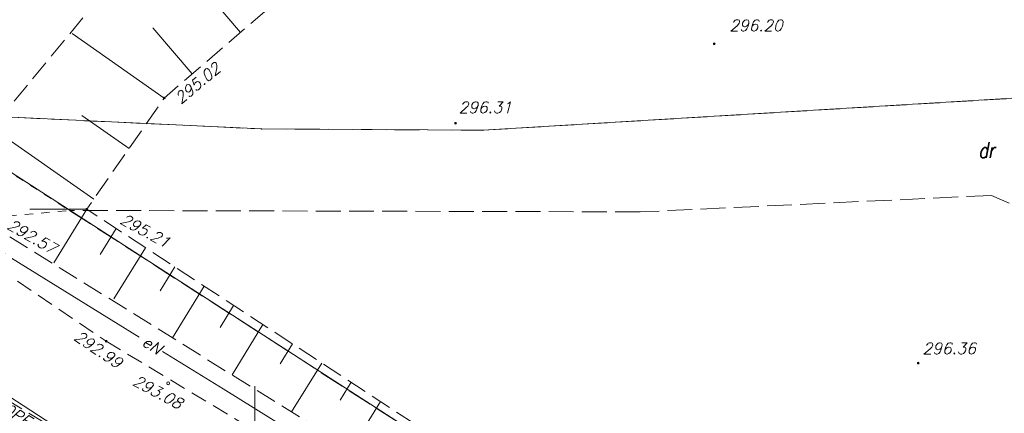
# Model space of a CAD drawing. Header units: metres. Extents: x 7477803 to 7478145, y 5500698 to 5500984.
# Tile 37 of 42: x 7477936 to 7477995, y 5500901 to 5500924. Entities that reach past the tile are written whole.
import ezdxf
from ezdxf.enums import TextEntityAlignment as Align

# ---------------------------------------------------------------- set-up
doc = ezdxf.new("R2010")
doc.units = ezdxf.units.M
doc.header["$MEASUREMENT"] = 0
for name, pattern in [('EGBK02', [2, 1.5, -0.5]), ('EGBU01', [1, 0.5, -0.5]), ('l217_500', [2, 1.5, -0.5]), ('l218_500', [1, 0.5, -0.5]), ('l424_500', [1.5, 1, -0.5]), ('l823_500', [1.75, 1.25, -0.5])]:
    doc.linetypes.add(name, pattern=pattern)
for name, color, linetype, lineweight in [('203-Punkt załamania granicy działki nie stabilizowany', 7, 'Continuous', 13), ('e_opisy', 7, 'Continuous', 18), ('eNN', 7, 'Continuous', 18), ('gr_dzialki', 7, 'Continuous', 18), ('gr_klasy', 7, 'l217_500', 18), ('gr_uzytek', 7, 'l218_500', 18), ('jezdnia', 7, 'l424_500', 18), ('k_opis', 7, 'Continuous', 18), ('opis_uzytek', 7, 'Continuous', 18), ('pkt_wys', 7, 'Continuous', 18), ('robocza49', 7, 'Continuous', 18), ('skarp_wypel', 7, 'Continuous', 18), ('skarpa_gora', 7, 'l823_500', 18), ('w', 7, 'Continuous', 18)]:
    doc.layers.add(name, color=color, linetype=linetype, lineweight=lineweight)
doc.styles.get("Standard").update_dxf_attribs({"font": 'txt.shx', "width": 0.75})
doc.styles.add('Style-ITALIC_1250', font='ITALIC_1250.shx')

# ---------------------------------------------------------------- blocks, each defined once
blk = doc.blocks.new('203')
at = {"linetype": 'Continuous', "lineweight": 13}
h = blk.add_hatch(color=0, dxfattribs=at)
edge = h.paths.add_edge_path()
edge.add_arc((0, 0), 0.045, 0, 360)
blk = doc.blocks.new('801_5')
at = {"layer": 'pkt_wys', "linetype": 'Continuous', "lineweight": 18}
h = blk.add_hatch(color=254, dxfattribs=at)
edge = h.paths.add_edge_path()
edge.add_arc((0, 0), 0.05, 0, 360)
at = {"layer": 'pkt_wys', "color": 7, "linetype": 'Continuous', "lineweight": 18}
blk.add_circle((0, 0), 0.05, dxfattribs=at)

msp = doc.modelspace()

# ---------------------------------------------------------------- linework, layer by layer
at = {"layer": 'eNN', "color": 1, "linetype": 'Continuous', "lineweight": 18, "flags": 128}
for points in [[(7477943.05, 5500905.439), (7477934.522, 5500910.702), (7477926.234, 5500915.963), (7477923.573, 5500917.637), (7477921.419, 5500919.298), (7477921.124, 5500919.558)], [(7478044.292, 5500829.332), (7478043.979, 5500830.08), (7478036.967, 5500842.126), (7478033.374, 5500847.92), (7478030.266, 5500851.792), (7478027.179, 5500855.154), (7478025.031, 5500856.9), (7478008.369, 5500866.572), (7477997.07, 5500873.297), (7477990.438, 5500877.31), (7477980.374, 5500883.358), (7477966.627, 5500891.122), (7477956.111, 5500897.36), (7477948.099, 5500902.324), (7477944.454, 5500904.573)]]:
    msp.add_lwpolyline(points, dxfattribs=at)
at = {"layer": 'gr_dzialki', "color": 96, "linetype": 'Continuous', "lineweight": 18, "flags": 128}
for points in [[(7477963.71, 5500917.85), (7478011.06, 5500920.71)], [(7477950.4, 5500917.93), (7477929.78, 5500918.89)], [(7477967.16, 5500894.83), (7477929.78, 5500918.89)], [(7477963.71, 5500917.85), (7477950.4, 5500917.93)]]:
    msp.add_lwpolyline(points, dxfattribs=at)
at = {"layer": 'gr_klasy', "color": 96, "linetype": 'EGBK02', "lineweight": 18, "flags": 128}
for points in [[(7477963.71, 5500917.85), (7477998.73, 5500919.96)], [(7477929.78, 5500918.89), (7477950.4, 5500917.93)], [(7477950.4, 5500917.93), (7477963.71, 5500917.85)], [(7477994.27, 5500913.94), (7477973.16, 5500912.95)], [(7477997.16, 5500912.65), (7477994.27, 5500913.94)], [(7477973.16, 5500912.95), (7477938.86, 5500913.04)], [(7477938.86, 5500913.04), (7477967.16, 5500894.83)]]:
    msp.add_lwpolyline(points, dxfattribs=at)
at = {"layer": 'gr_uzytek', "color": 96, "linetype": 'EGBU01', "lineweight": 18, "flags": 128}
msp.add_lwpolyline([(7477929.78, 5500918.89), (7477938.86, 5500913.04), (7477909.89, 5500910.36)], dxfattribs=at)
at = {"layer": 'jezdnia', "color": 7, "linetype": 'l424_500', "lineweight": 18, "flags": 128}
for points in [[(7477897.344, 5500935.024), (7477905.871, 5500928.923), (7477941.067, 5500905.192)], [(7477987.535, 5500870.412), (7477985.624, 5500871.53), (7477967.072, 5500882.45), (7477949.37, 5500893.011), (7477933.46, 5500902.673), (7477915.126, 5500915.133), (7477901.636, 5500924.498), (7477893.479, 5500930.51)], [(7477941.067, 5500905.192), (7477953.13, 5500897.937)]]:
    msp.add_lwpolyline(points, dxfattribs=at)
at = {"layer": 'pkt_wys', "color": 7, "linetype": 'Continuous', "lineweight": 18}
msp.add_circle((7477944.792, 5500902.663), 0.09, dxfattribs=at)
at = {"layer": 'robocza49', "color": 7, "linetype": 'Continuous', "lineweight": 13}
msp.add_line((7477950, 5500897.5), (7477950, 5500902.5), dxfattribs=at)
at = {"layer": 'skarp_wypel', "color": 7, "linetype": 'Continuous', "lineweight": 18}
for p, q in [((7477949.145, 5500923.722), (7477944.386, 5500929.265)), ((7477944.561, 5500919.785), (7477939.017, 5500923.658)), ((7477946.243, 5500921.229), (7477943.867, 5500923.995)), ((7477942.442, 5500916.752), (7477939.605, 5500918.734)), ((7477940.323, 5500913.719), (7477934.46, 5500917.814)), ((7477939.898, 5500913.11), (7477936.474, 5500913.107)), ((7477939.898, 5500913.11), (7477937.913, 5500909.89)), ((7477941.664, 5500911.956), (7477940.702, 5500910.396)), ((7477943.429, 5500910.802), (7477941.532, 5500907.724)), ((7477945.195, 5500909.648), (7477944.307, 5500908.208)), ((7477946.96, 5500908.494), (7477945.048, 5500905.392)), ((7477948.726, 5500907.34), (7477947.911, 5500906.019)), ((7477950.491, 5500906.186), (7477948.631, 5500903.169)), ((7477952.257, 5500905.032), (7477951.516, 5500903.831)), ((7477954.022, 5500903.878), (7477952.214, 5500900.945)), ((7477955.788, 5500902.724), (7477955.121, 5500901.642)), ((7477957.553, 5500901.57), (7477955.797, 5500898.721))]:
    msp.add_line(p, q, dxfattribs=at)
at = {"layer": 'skarpa_gora', "color": 7, "linetype": 'l823_500', "lineweight": 18, "flags": 128}
for points in [[(7478007.879, 5500866.795), (7478009.357, 5500868.166), (7477985.351, 5500883.4), (7477939.898, 5500913.11), (7477944.561, 5500919.785), (7477954.951, 5500928.707), (7477971.014, 5500935.434), (7477981.218, 5500940.405), (7477991.643, 5500944.907), (7477994.866, 5500942.92), (7478002.778, 5500931.769), (7478021.266, 5500905.519), (7478029.289, 5500903.308), (7478032.779, 5500894.332), (7478047.773, 5500881.148)], [(7478007.879, 5500866.795), (7477984.093, 5500881.159), (7477934.83, 5500911.735), (7477933.524, 5500917.153), (7477941.313, 5500926.602), (7477947.253, 5500931.749), (7477948.257, 5500932.619)]]:
    msp.add_lwpolyline(points, dxfattribs=at)
at = {"layer": 'w', "color": 160, "linetype": 'Continuous', "lineweight": 18, "flags": 128}
msp.add_lwpolyline([(7477933.012, 5500903.311), (7477945.728, 5500895.058), (7477949.726, 5500892.741)], dxfattribs=at)

# ---------------------------------------------------------------- block references
at = {"layer": '203-Punkt załamania granicy działki nie stabilizowany', "color": 7, "linetype": 'Continuous', "lineweight": 18}
for p in [(7477950.4, 5500917.93), (7477963.71, 5500917.85)]:
    msp.add_blockref('203', p, dxfattribs=at)
at = {"layer": 'pkt_wys', "color": 7, "linetype": 'Continuous', "lineweight": 18, "rotation": 0.06261750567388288}
for p in [(7477977.607, 5500923.041), (7477944.561, 5500919.785), (7477962.062, 5500918.274), (7477939.898, 5500913.11), (7477941.067, 5500905.192), (7477989.868, 5500903.875)]:
    msp.add_blockref('801_5', p, dxfattribs=at)

# ---------------------------------------------------------------- texts
at = {"layer": 'e_opisy', "color": 1, "linetype": 'Continuous', "lineweight": 18, "style": 'Style-ITALIC_1250'}
msp.add_text('eN', height=0.68, rotation=328.3239, dxfattribs=at).set_placement((7477943.34, 5500905.261), align=Align.MIDDLE_LEFT)
at = {"layer": 'k_opis', "color": 24, "linetype": 'Continuous', "lineweight": 18, "style": 'Style-ITALIC_1250'}
msp.add_text('ks200PE', height=0.68, rotation=327.42403, dxfattribs=at).set_placement((7477933.153, 5500902.405), align=Align.MIDDLE_LEFT)
at = {"layer": 'opis_uzytek', "color": 96, "linetype": 'Continuous', "lineweight": 18, "insert": (7477993.49, 5500916.187), "char_height": 0.94, "attachment_point": 7, "line_spacing_factor": 0.6}
msp.add_mtext('\\FITALIC_1250;dr', dxfattribs=at)
at = {"layer": 'pkt_wys', "color": 7, "linetype": 'Continuous', "lineweight": 18, "style": 'Style-ITALIC_1250'}
for s, rotation, p in [('296.20', 0.06262, (7477978.518, 5500923.8)), ('295.02', 39.78872, (7477945.543, 5500919.378)), ('296.31', 0.06262, (7477962.245, 5500918.882)), ('292.57', 330.21267, (7477935.05, 5500911.975)), ('295.21', 331.59746, (7477941.839, 5500912.286)), ('292.99', 326.06074, (7477939.07, 5500905.316)), ('296.36', 0.06262, (7477990.128, 5500904.416)), ('293.08', 331.94845, (7477942.593, 5500902.597))]:
    msp.add_text(s, height=0.68, rotation=rotation, dxfattribs=at).set_placement(p)

doc.saveas('drawing.dxf')
